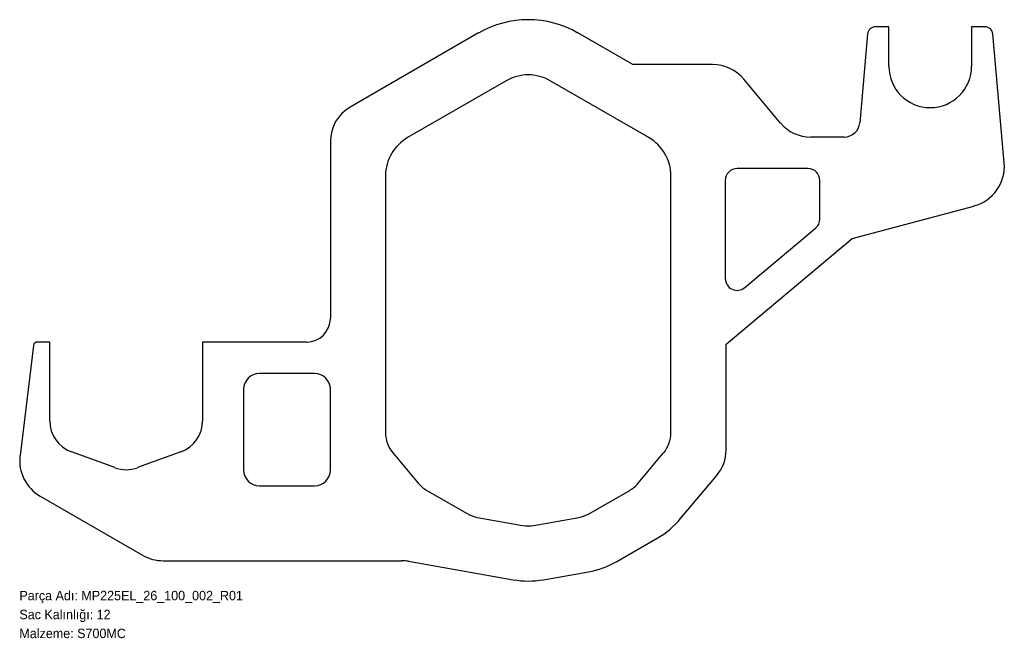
# Model space of a CAD drawing. Header units: millimetres. Extents: x 0 to 1249, y -72 to 713.
import ezdxf

# ---------------------------------------------------------------- set-up
doc = ezdxf.new("R2010")
doc.units = ezdxf.units.MM
doc.linetypes.add('SLD-Katı', pattern=[0])
doc.linetypes.add('SLD-Sürekli', pattern=[0])
doc.layers.add('METIN', color=96, linetype='SLD-Katı')
doc.styles.add('SLDTEXTSTYLE0', font='ARIAL.TTF', dxfattribs={"width": 0.948, "bigfont": 'bigfont'})
doc.styles.add('SLDTEXTSTYLE1', font='ARIAL.TTF', dxfattribs={"width": 0.948})

msp = doc.modelspace()

# ---------------------------------------------------------------- linework, layer by layer
at = {"color": 7, "linetype": 'SLD-Sürekli', "lineweight": 25}
for p, q in [((1103, 703.7), (1086, 703.7)), ((1103, 653.7), (1103, 703.7)), ((1225, 703.7), (1208, 703.7)), ((1208, 703.7), (1208, 653.7)), ((582.5, 695.9), (419.5, 601.7)), ((778.1, 655.7), (708.5, 695.9)), ((1076, 694.6), (1066.2, 582)), ((1249.3, 531.1), (1235, 694.6)), ((879.3, 655.7), (778.1, 655.7)), ((965.6, 581.6), (919.1, 637.1)), ((617.5, 635.2), (492.5, 563.1)), ((798.5, 563.1), (673.5, 635.2)), ((1046.3, 563.8), (1003.9, 563.8)), ((394.5, 558.4), (394.5, 333.7)), ((464.5, 514.6), (464.5, 188.9)), ((826.5, 188.9), (826.5, 514.6)), ((1000.5, 523.8), (910.5, 523.8)), ((895.5, 508.8), (895.5, 384.3)), ((1015.5, 459.8), (1015.5, 508.8)), ((1056.4, 434.9), (1210.9, 476.3)), ((920.1, 372.8), (1010.1, 448.3)), ((896.5, 300.8), (1056.4, 434.9)), ((38.5, 303.7), (22.9, 303.7)), ((38.5, 203.8), (38.5, 303.7)), ((364.5, 303.7), (232.5, 303.7)), ((232.5, 303.7), (232.5, 203.8)), ((896.5, 166.7), (896.5, 300.8)), ((18, 299.3), (0.8, 159.6)), ((374.5, 263.7), (304.5, 263.7)), ((284.5, 243.7), (284.5, 141.4)), ((394.5, 141.4), (394.5, 243.7)), ((121.1, 144.3), (66.1, 164.3)), ((204.9, 164.3), (149.9, 144.3)), ((474.1, 162.5), (505.9, 124.6)), ((785.1, 124.6), (816.9, 162.5)), ((838.7, 79.6), (884.8, 134.5)), ((304.5, 121.4), (374.5, 121.4)), ((516.8, 115.5), (567.9, 86)), ((723.1, 86), (774.2, 115.5)), ((26.4, 108.2), (156.3, 33.2)), ((581.3, 81.1), (638.4, 71)), ((652.6, 71), (709.7, 81.1)), ((758.1, 25.3), (809.2, 54.8)), ((182.3, 26.2), (484.9, 26.2)), ((493.6, 25.5), (626.2, 2.1)), ((664.8, 2.1), (721.9, 12.2))]:
    msp.add_line(p, q, dxfattribs=at)
for centre, radius, start, end in [((645.5, 586.7), 126, 60, 120), ((1086, 693.7), 10, 90, 175), ((1225, 693.7), 10, 5, 90), ((879.3, 603.7), 52, 40, 90), ((1155.5, 653.7), 52.5, 180, 0), ((645.5, 586.7), 56, 60, 120), ((444.5, 558.4), 50, 120, 180), ((1003.9, 613.8), 50, 220, 270), ((1046.3, 583.8), 20, 270, 355), ((520.5, 514.6), 56, 120, 180), ((770.5, 514.6), 56, 0, 60), ((1197.5, 526.6), 52, 285, 5), ((910.5, 508.8), 15, 90, 180), ((1000.5, 508.8), 15, 0, 90), ((1000.5, 459.8), 15, 310, 0), ((910.5, 384.3), 15, 180, 310), ((364.5, 333.7), 30, 270, 0), ((22.9, 298.7), 5, 90, 173), ((304.5, 243.7), 20, 90, 180), ((374.5, 243.7), 20, 0, 90), ((80.5, 203.8), 42, 180, 250), ((190.5, 203.8), 42, 290, 0), ((505.5, 188.9), 41, 180, 220), ((785.5, 188.9), 41, 320, 0), ((846.5, 166.7), 50, 320, 0), ((52.4, 153.2), 52, 173, 240), ((135.5, 183.7), 42, 250, 290), ((304.5, 141.4), 20, 180, 270), ((374.5, 141.4), 20, 270, 0), ((537.3, 151), 41, 220, 240), ((753.7, 151), 41, 300, 320), ((588.4, 121.5), 41, 240, 260), ((702.6, 121.5), 41, 280, 300), ((753.7, 151), 111, 300, 320), ((645.5, 111.4), 41, 260, 280), ((182.3, 78.2), 52, 240, 270), ((484.9, -23.8), 50, 80, 90), ((702.6, 121.5), 111, 280, 300), ((645.5, 111.4), 111, 260, 280)]:
    msp.add_arc(centre, radius, start, end, dxfattribs=at)

# ---------------------------------------------------------------- texts
at = {"layer": 'METIN', "char_height": 12, "attachment_point": 1}
for s, insert, style in [('Parça Adı: MP225EL_26_100_002_R01', (0, -12), 'SLDTEXTSTYLE0'), ('Sac Kalınlığı: 12', (0, -36), 'SLDTEXTSTYLE0'), ('Malzeme: S700MC', (0, -60), 'SLDTEXTSTYLE1')]:
    msp.add_mtext(s, dxfattribs=dict(at, insert=insert, style=style))

doc.saveas('drawing.dxf')
